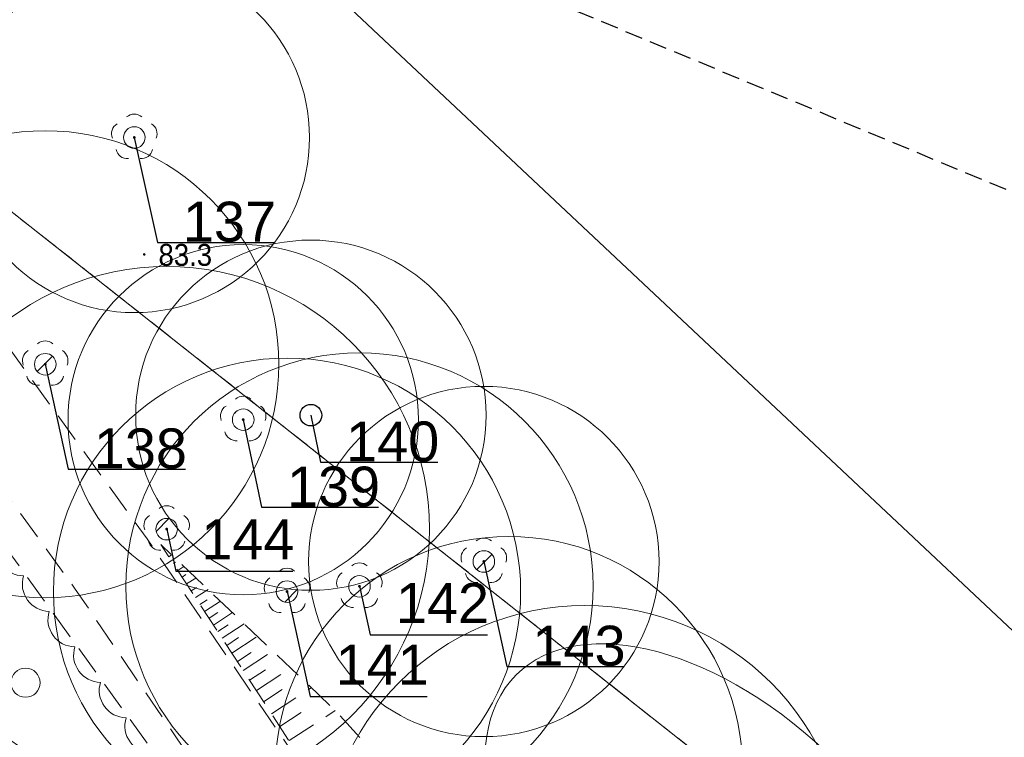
# Model space of a CAD drawing. Header units: metres. Extents: x 6540907 to 6541833, y 5893434 to 5894895.
# Tile 151 of 256: x 6541440 to 6541474, y 5893660 to 5893684. Entities that reach past the tile are written whole.
import ezdxf
from ezdxf import colors
from ezdxf.entities.mleader import LeaderData, LeaderLine
from ezdxf.math import Vec2, Vec3

# ---------------------------------------------------------------- set-up
doc = ezdxf.new("R2010")
doc.units = ezdxf.units.M
doc.header["$MEASUREMENT"] = 0
for name, pattern in [('1.0_0.5', [1.5, 1, -0.5]), ('2', [0.9, 0.6, -0.3]), ('219-500', [0, 0]), ('egug-500', [1, 0.5, -0.5])]:
    doc.linetypes.add(name, pattern=pattern)
doc.layers.get('0').update_dxf_attribs({"color": 2, "linetype": 'CONTINUOUS', "lineweight": 5})
for name, color, linetype, lineweight in [('218-kontur użytku gruntowego', 251, 'CONTINUOUS', 9), ('219-działka ewidencyjna', 152, 'CONTINUOUS', 18), ('chodnik', 251, 'CONTINUOUS', 9), ('drzewo liściaste', 251, 'CONTINUOUS', 9), ('pikieta naturalna', 251, 'CONTINUOUS', 9), ('pikieta naturalna-Atr2', 251, 'CONTINUOUS', 9), ('skarpa nieumocniona', 251, 'CONTINUOUS', 9), ('woda stojąca', 251, 'CONTINUOUS', 9), ('z_g_TOPOLE_e2', 30, 'CONTINUOUS', 20), ('z_g_TOPOLE_e3', 152, 'CONTINUOUS', 20), ('z_g_TOPOLE_out_E1', 12, 'CONTINUOUS', 20), ('z_i_drzewa_liściste_korony', 66, 'CONTINUOUS', 20), ('z_i_drzewa_opis', 7, 'CONTINUOUS', 25), ('z_i_krzewy_liściaste_korony', 54, 'ZIGZAG', 20), ('zadrzewienie  zakrzewienie', 252, 'CONTINUOUS', 15), ('Zakres', 252, 'CONTINUOUS', 15)]:
    doc.layers.add(name, color=color, linetype=linetype, lineweight=lineweight)
doc.layers.add('z_i_masywy_grupy', color=7, linetype='CONTINUOUS', lineweight=13, true_color=0x7f926c)
doc.styles.add('Opisowy', font='arial.ttf')
doc.styles.get("Standard").update_dxf_attribs({"font": 'Arial', "width": 0.75})
doc.linetypes.add('ZIGZAG', pattern='A,0.0001,-0.2,[131,ltypeshp.shx,S=0.2,R=0,X=-0.2,Y=0],-0.4,[131,ltypeshp.shx,S=0.2,R=180,X=0.2,Y=0],-0.2', length=0.8001)

# ---------------------------------------------------------------- blocks, each defined once
blk = doc.blocks.new('PW01')
at = {"linetype": 'Continuous', "lineweight": 13}
h = blk.add_hatch(color=0, dxfattribs=at)
edge = h.paths.add_edge_path()
edge.add_arc((0, 0), 0.045, 0, 360)
blk = doc.blocks.new('OTZK1')
at = {"color": 0, "linetype": 'Continuous'}
blk.add_circle((0, 0), 0.5, dxfattribs=at)
blk = doc.blocks.new('OP021')
at = {"linetype": 'Continuous', "lineweight": 13}
h = blk.add_hatch(color=0, dxfattribs=at)
edge = h.paths.add_edge_path()
edge.add_arc((0, 0), 0.05, 0, 360)
at = {"color": 0, "linetype": 'Continuous', "lineweight": 13}
for centre, start, end in [((0, 0.4), 49.272, 130.728), ((-0.38, 0.124), 121.308, 202.548), ((0.38, 0.124), 337.452, 58.692), ((-0.235, -0.324), 193.221, 274.871), ((0.235, -0.324), 265.129, 346.779)]:
    blk.add_arc(centre, 0.4, start, end, dxfattribs=at)
blk = doc.blocks.new('_None')
blk = doc.blocks.new('punkt')
h = blk.add_hatch()
h.set_pattern_fill('ANSI32', color=256, scale=0.2)
h.set_pattern_definition([(45, (-4781848.87, -5644337.08), (-1.34703841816, 1.34703841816), []), (45, (-4781847.972, -5644337.08), (-1.34703841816, 1.34703841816), [])])
edge = h.paths.add_edge_path()
edge.add_arc((0, 0), 0.243, 0, 360)
blk.add_circle((0, 0), 0.243)

msp = doc.modelspace()

# ---------------------------------------------------------------- linework, layer by layer
at = {"layer": '218-kontur użytku gruntowego', "linetype": 'egug-500', "lineweight": 18, "flags": 128}
for points in [[(6541474.93, 5893649.983), (6541415.18, 5893697.223)], [(6541415.18, 5893697.223), (6541474.93, 5893649.983)]]:
    msp.add_lwpolyline(points, dxfattribs=at)
at = {"layer": '219-działka ewidencyjna', "linetype": '219-500', "lineweight": 18, "flags": 128}
msp.add_lwpolyline([(6541528.91, 5893607.303), (6541415.18, 5893697.223)], dxfattribs=at)
at = {"layer": 'chodnik', "linetype": '1.0_0.5', "lineweight": 18, "flags": 128}
msp.add_lwpolyline([(6541148.09, 5893710.203), (6541121.4, 5893696.703), (6541122.75, 5893694.813), (6541149.27, 5893707.443), (6541185.84, 5893721.063), (6541214.53, 5893724.553), (6541220.14, 5893724.063), (6541232.78, 5893720.543), (6541273.74, 5893698.723), (6541292.32, 5893691.733), (6541299.58, 5893690.083), (6541311.46, 5893689.823), (6541320.71, 5893691.523), (6541358.75, 5893703.013), (6541381.84, 5893702.763), (6541383.11, 5893702.283), (6541394.29, 5893699.463), (6541417.15, 5893690.503), (6541419.74, 5893688.413), (6541430.87, 5893678.663), (6541433.75, 5893676.303), (6541442.13, 5893664.703), (6541450.88, 5893651.853), (6541461.26, 5893638.503), (6541472.88, 5893627.113), (6541484.16, 5893618.953), (6541492.85, 5893614.033), (6541512, 5893607.153), (6541515.21, 5893606.553), (6541516.3, 5893609.153), (6541512.94, 5893609.993), (6541494.11, 5893616.773), (6541485.78, 5893621.473), (6541474.82, 5893629.413), (6541463.5, 5893640.503), (6541453.3, 5893653.613), (6541444.59, 5893666.423), (6541435.95, 5893678.383), (6541432.81, 5893680.953), (6541421.67, 5893690.713), (6541418.67, 5893693.123), (6541395.21, 5893702.323), (6541384.01, 5893705.143), (6541382.4, 5893705.763), (6541358.33, 5893706.013), (6541320.17, 5893694.503), (6541310.58, 5893692.443), (6541305.73, 5893692.423), (6541301.24, 5893692.623), (6541301.24, 5893692.623), (6541293.42, 5893694.873), (6541277.75, 5893700.703), (6541274.98, 5893701.483), (6541233.63, 5893723.153), (6541220.53, 5893727.123), (6541214.73, 5893727.193), (6541185.16, 5893724.013)], close=True, dxfattribs=at)
at = {"layer": 'skarpa nieumocniona', "linetype": '1.0_0.5', "lineweight": 18, "flags": 128}
msp.add_lwpolyline([(6541517.39, 5893609.433), (6541507.44, 5893612.793), (6541491.19, 5893621.193), (6541469.93, 5893638.493), (6541452.4, 5893659.063), (6541450.94, 5893660.633), (6541445.06, 5893666.233), (6541453.3, 5893653.613), (6541463.5, 5893640.503), (6541485.78, 5893621.473), (6541494.11, 5893616.773), (6541512.94, 5893609.993)], close=True, dxfattribs=at)
for points in [[(6541445.33, 5893665.813), (6541445.43, 5893665.883)], [(6541445.49, 5893665.583), (6541445.56, 5893665.633)], [(6541445.64, 5893665.343), (6541445.85, 5893665.483)], [(6541445.79, 5893665.113), (6541445.92, 5893665.203)], [(6541445.94, 5893664.883), (6541446.26, 5893665.083)], [(6541446.1, 5893664.643), (6541446.28, 5893664.763)], [(6541446.25, 5893664.413), (6541446.68, 5893664.693)], [(6541446.4, 5893664.173), (6541446.65, 5893664.333)], [(6541446.56, 5893663.943), (6541447.1, 5893664.293)], [(6541446.71, 5893663.713), (6541447.01, 5893663.903)], [(6541446.86, 5893663.473), (6541447.51, 5893663.903)], [(6541447.01, 5893663.253), (6541447.36, 5893663.483)], [(6541447.16, 5893663.023), (6541447.91, 5893663.513)], [(6541447.32, 5893662.773), (6541447.72, 5893663.043)], [(6541447.49, 5893662.513), (6541448.37, 5893663.083)], [(6541447.68, 5893662.223), (6541448.15, 5893662.533)], [(6541447.88, 5893661.913), (6541448.89, 5893662.583)], [(6541448.09, 5893661.583), (6541448.64, 5893661.943)], [(6541448.33, 5893661.233), (6541449.5, 5893662.003)], [(6541448.58, 5893660.843), (6541449.21, 5893661.263)], [(6541448.85, 5893660.433), (6541450.21, 5893661.323)], [(6541449.14, 5893659.993), (6541449.87, 5893660.473)], [(6541449.45, 5893659.513), (6541451.03, 5893660.543)]]:
    msp.add_lwpolyline(points, dxfattribs=at)
at = {"layer": 'woda stojąca', "linetype": 'Continuous', "lineweight": 18, "flags": 128}
msp.add_lwpolyline([(6541367.34, 5893722.853), (6541389.88, 5893720.183), (6541402.75, 5893717.593), (6541409.99, 5893716.313), (6541446.46, 5893689.393), (6541481.8, 5893656.163), (6541502.15, 5893642.063), (6541553.78, 5893625.433), (6541585.51, 5893611.003), (6541602.96, 5893604.983), (6541638.54, 5893600.133), (6541655.67, 5893595.003), (6541664.14, 5893572.153), (6541679.96, 5893529.473), (6541682.61, 5893525.314)], dxfattribs=at)
at = {"layer": 'z_g_TOPOLE_e2', "linetype": 'Continuous'}
for centre, radius in [((6541447.881, 5893670.511), 6), ((6541451.861, 5893664.801), 8), ((6541459.582, 5893655.14), 9)]:
    msp.add_circle(centre, radius, dxfattribs=at)
at = {"layer": 'z_g_TOPOLE_e3', "linetype": 'Continuous'}
for centre, radius in [((6541444.151, 5893680.181), 6), ((6541449.381, 5893664.621), 8), ((6541456.121, 5893665.651), 6)]:
    msp.add_circle(centre, radius, dxfattribs=at)
at = {"layer": 'z_g_TOPOLE_out_E1', "linetype": 'Continuous'}
for centre, radius in [((6541441.101, 5893672.411), 8), ((6541445.261, 5893666.761), 9), ((6541456.98, 5893658.509), 8)]:
    msp.add_circle(centre, radius, dxfattribs=at)
at = {"layer": 'z_i_drzewa_liściste_korony', "linetype": 'Continuous'}
msp.add_circle((6541450.198, 5893670.665), 6, dxfattribs=at)
at = {"layer": 'z_i_krzewy_liściaste_korony', "linetype": 'Continuous'}
msp.add_ellipse((6541464.178, 5893654.812), major_axis=(-6.952, 6.952), ratio=0.574529, dxfattribs=at)
at = {"layer": 'z_i_masywy_grupy', "linetype": 'Continuous'}
msp.add_lwpolyline([(6541444.75, 5893659.08, -0.5), (6541443.872, 5893660.296, -0.5), (6541442.993, 5893661.511, -0.5), (6541442.115, 5893662.727, -0.5), (6541441.236, 5893663.943, -0.5), (6541440.358, 5893665.159, -0.5), (6541439.479, 5893666.375, -0.5), (6541438.601, 5893667.591, -0.5), (6541437.722, 5893668.806, -0.5), (6541436.844, 5893670.022, -0.5), (6541435.965, 5893671.238, -0.5), (6541435.087, 5893672.454, -0.5), (6541434.208, 5893673.67, -0.5), (6541433.33, 5893674.886, -0.5), (6541432.217, 5893675.885, -0.5), (6541431.073, 5893676.855, -0.5), (6541429.929, 5893677.825, -0.5), (6541428.785, 5893678.795, -0.5), (6541427.641, 5893679.766, -0.5), (6541426.497, 5893680.736, -0.5), (6541425.353, 5893681.706, -0.5), (6541424.209, 5893682.676, -0.5), (6541423.065, 5893683.647, -0.5)], format="xyb", dxfattribs=at)
at = {"layer": 'zadrzewienie  zakrzewienie', "linetype": '1.0_0.5', "lineweight": 18, "flags": 128}
msp.add_lwpolyline([(6541318.34, 5893663.733), (6541365.21, 5893661.933), (6541400.25, 5893649.713), (6541416.54, 5893642.433), (6541431.06, 5893618.613), (6541451.77, 5893599.913), (6541474.69, 5893569.413), (6541515.21, 5893606.553), (6541506.98, 5893607.713), (6541490.01, 5893614.653), (6541473.59, 5893625.213), (6541460.36, 5893637.543), (6541433.18, 5893675.253), (6541416.44, 5893688.933), (6541382.33, 5893701.533), (6541358.84, 5893701.623), (6541325.63, 5893691.723), (6541325.63, 5893691.723)], close=True, dxfattribs=at)
at = {"layer": 'Zakres', "linetype": '2', "lineweight": 25, "flags": 128}
msp.add_lwpolyline([(6541682.61, 5893538.602), (6541557.28, 5893643.783), (6541380.44, 5893717.283), (6541307.38, 5893706.193), (6541211.66, 5893744.233), (6541170.76, 5893749.163), (6541137.92, 5893734.863), (6541058.11, 5893726.893), (6540997.5, 5893673.663), (6540930.81, 5893582.593)], dxfattribs=at)

# ---------------------------------------------------------------- block references
at = {"layer": 'drzewo liściaste', "linetype": 'Continuous', "lineweight": 18}
for p in [(6541444.15, 5893680.183), (6541444.15, 5893680.183), (6541444.15, 5893680.183), (6541441.1, 5893672.413), (6541441.1, 5893672.413), (6541441.1, 5893672.413), (6541447.88, 5893670.513), (6541447.88, 5893670.513), (6541447.88, 5893670.513), (6541445.26, 5893666.763), (6541445.26, 5893666.763), (6541445.26, 5893666.763), (6541456.12, 5893665.653), (6541456.12, 5893665.653), (6541456.12, 5893665.653), (6541451.86, 5893664.803), (6541451.86, 5893664.803), (6541451.86, 5893664.803), (6541449.38, 5893664.623), (6541449.38, 5893664.623), (6541449.38, 5893664.623)]:
    msp.add_blockref('OP021', p, dxfattribs=at)
at = {"layer": 'pikieta naturalna', "linetype": 'Continuous', "lineweight": 13}
msp.add_blockref('PW01', (6541444.49, 5893676.173), dxfattribs=at)
at = {"layer": 'z_g_TOPOLE_e2', "linetype": 'Continuous', "xscale": 1.520278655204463, "yscale": 1.520278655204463, "zscale": 1.520278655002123}
for p in [(6541447.881, 5893670.511), (6541451.861, 5893664.801)]:
    msp.add_blockref('punkt', p, dxfattribs=at)
at = {"layer": 'z_g_TOPOLE_e3', "linetype": 'Continuous', "xscale": 1.520278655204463, "yscale": 1.520278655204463, "zscale": 1.520278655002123}
for p in [(6541444.151, 5893680.181), (6541456.121, 5893665.651), (6541449.381, 5893664.621)]:
    msp.add_blockref('punkt', p, dxfattribs=at)
at = {"layer": 'z_g_TOPOLE_out_E1', "linetype": 'Continuous', "xscale": 1.520278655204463, "yscale": 1.520278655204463, "zscale": 1.520278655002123}
for p in [(6541441.101, 5893672.411), (6541445.261, 5893666.761)]:
    msp.add_blockref('punkt', p, dxfattribs=at)
at = {"layer": 'z_i_drzewa_opis', "ltscale": 0.01, "xscale": 1.520278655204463, "yscale": 1.520278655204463, "zscale": 1.520278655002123}
msp.add_blockref('punkt', (6541450.198, 5893670.665), dxfattribs=at)
at = {"layer": 'zadrzewienie  zakrzewienie', "linetype": 'Continuous', "lineweight": 18}
msp.add_blockref('OTZK1', (6541440.426, 5893661.499), dxfattribs=at)

# ---------------------------------------------------------------- texts
at = {"layer": 'pikieta naturalna-Atr2', "width": 0.9}
msp.add_text('83.3', height=0.75, dxfattribs=at).set_placement((6541444.98, 5893675.783))

# ---------------------------------------------------------------- leaders
at = {"layer": 'z_g_TOPOLE_e2', "linetype": 'Continuous'}
ml = msp.add_multileader_mtext('Standard', dxfattribs=at)
ml.set_content('139', color=256, style='Opisowy')
ml.set_leader_properties()
ml.set_arrow_properties(name='NONE')
ml.build(insert=Vec2(0, 0))
ml.multileader.update_dxf_attribs({"has_dogleg": 0, "text_left_attachment_type": 6, "text_right_attachment_type": 5, "text_top_attachment_type": 0, "text_bottom_attachment_type": 0, "dogleg_length": 1.914, "arrow_head_size": 7.005})
ctx = ml.context
ctx.base_point, ctx.char_height, ctx.arrow_head_size, ctx.landing_gap_size, ctx.plane_origin = Vec3(6541448.501, 5893667.511), 1.3683, 7.005, 0.876, Vec3(6541441.298, 5893662.534)
ctx.left_attachment, ctx.right_attachment, ctx.attachment_type = 6, 5, 2
notes = []
notes.append((ctx, [(1, (1, 1, 0), (6541445.461, 5893667.511), (1, 0), 3.041, [(0, [(6541447.881, 5893670.511), (6541448.501, 5893667.511), (6541448.501, 5893667.511), (6541448.501, 5893667.511), (6541448.501, 5893667.511), (6541448.501, 5893667.511), (6541448.501, 5893667.511), (6541448.501, 5893667.511), (6541448.501, 5893667.511), (6541448.501, 5893667.511), (6541448.501, 5893667.511), (6541448.501, 5893667.511), (6541448.501, 5893667.511), (6541448.501, 5893667.511), (6541448.501, 5893667.511), (6541448.501, 5893667.511), (6541448.501, 5893667.511), (6541448.501, 5893667.511), (6541448.501, 5893667.511), (6541448.501, 5893667.511), (6541448.501, 5893667.511), (6541448.501, 5893667.511), (6541448.501, 5893667.511), (6541448.501, 5893667.511), (6541448.501, 5893667.511), (6541448.501, 5893667.511), (6541448.501, 5893667.511), (6541448.501, 5893667.511), (6541448.501, 5893667.511), (6541448.501, 5893667.511), (6541448.501, 5893667.511), (6541448.501, 5893667.511), (6541448.501, 5893667.511), (6541448.501, 5893667.511), (6541448.501, 5893667.511), (6541448.501, 5893667.511), (6541448.501, 5893667.511), (6541448.501, 5893667.511), (6541448.501, 5893667.511), (6541448.501, 5893667.511), (6541448.501, 5893667.511), (6541448.501, 5893667.511), (6541448.501, 5893667.511), (6541448.501, 5893667.511), (6541448.501, 5893667.511), (6541448.501, 5893667.511), (6541448.501, 5893667.511), (6541448.501, 5893667.511), (6541448.501, 5893667.511), (6541448.501, 5893667.511), (6541448.501, 5893667.511), (6541448.501, 5893667.511), (6541448.501, 5893667.511), (6541448.501, 5893667.511), (6541448.501, 5893667.511), (6541448.501, 5893667.511), (6541448.501, 5893667.511), (6541448.501, 5893667.511), (6541448.501, 5893667.511), (6541448.501, 5893667.511), (6541448.501, 5893667.511), (6541448.501, 5893667.511), (6541448.501, 5893667.511), (6541448.501, 5893667.511), (6541448.501, 5893667.511), (6541448.501, 5893667.511), (6541448.501, 5893667.511), (6541448.501, 5893667.511), (6541448.501, 5893667.511), (6541448.501, 5893667.511), (6541448.501, 5893667.511), (6541448.501, 5893667.511), (6541448.501, 5893667.511), (6541448.501, 5893667.511), (6541448.501, 5893667.511), (6541448.501, 5893667.511), (6541448.501, 5893667.511), (6541448.501, 5893667.511), (6541448.501, 5893667.511), (6541448.501, 5893667.511), (6541448.501, 5893667.511), (6541448.501, 5893667.511), (6541448.501, 5893667.511), (6541448.501, 5893667.511), (6541448.501, 5893667.511), (6541448.501, 5893667.511), (6541448.501, 5893667.511), (6541448.501, 5893667.511), (6541448.501, 5893667.511), (6541448.501, 5893667.511), (6541448.501, 5893667.511), (6541448.501, 5893667.511), (6541448.501, 5893667.511), (6541448.501, 5893667.511), (6541448.501, 5893667.511), (6541448.501, 5893667.511), (6541448.501, 5893667.511), (6541448.501, 5893667.511), (6541448.501, 5893667.511), (6541448.501, 5893667.511), (6541448.501, 5893667.511), (6541448.501, 5893667.511), (6541448.501, 5893667.511), (6541448.501, 5893667.511), (6541448.501, 5893667.511), (6541448.501, 5893667.511), (6541448.501, 5893667.511), (6541448.501, 5893667.511), (6541448.501, 5893667.511), (6541448.501, 5893667.511), (6541448.501, 5893667.511), (6541448.501, 5893667.511), (6541448.501, 5893667.511), (6541448.501, 5893667.511), (6541448.501, 5893667.511), (6541448.501, 5893667.511), (6541448.501, 5893667.511), (6541448.501, 5893667.511), (6541448.501, 5893667.511), (6541448.501, 5893667.511), (6541448.501, 5893667.511), (6541448.501, 5893667.511), (6541448.501, 5893667.511), (6541448.501, 5893667.511), (6541448.501, 5893667.511), (6541448.501, 5893667.511), (6541448.501, 5893667.511), (6541448.501, 5893667.511)], 256, [])])]))
ctx.mtext.insert, ctx.mtext.flow_direction = Vec3(6541449.377, 5893668.904), 5
ml = msp.add_multileader_mtext('Standard', dxfattribs=at)
ml.set_content('142', color=256, style='Opisowy')
ml.set_leader_properties()
ml.set_arrow_properties(name='NONE')
ml.build(insert=Vec2(0, 0))
ml.multileader.update_dxf_attribs({"has_dogleg": 0, "text_left_attachment_type": 6, "text_right_attachment_type": 5, "dogleg_length": 1.914, "arrow_head_size": 7.005})
ctx = ml.context
ctx.base_point, ctx.char_height, ctx.arrow_head_size, ctx.landing_gap_size, ctx.plane_origin = Vec3(6541452.233, 5893663.14), 1.3683, 7.005, 0.876, Vec3(6541445.278, 5893656.824)
ctx.left_attachment, ctx.right_attachment = 6, 5
notes.append((ctx, [(1, (1, 1, 0), (6541449.193, 5893663.14), (1, 0), 3.041, [(0, [(6541451.861, 5893664.801), (6541452.233, 5893663.14), (6541452.233, 5893663.14), (6541452.233, 5893663.14), (6541452.233, 5893663.14), (6541452.233, 5893663.14), (6541452.233, 5893663.14), (6541452.233, 5893663.14), (6541452.233, 5893663.14), (6541452.233, 5893663.14), (6541452.233, 5893663.14), (6541452.233, 5893663.14), (6541452.233, 5893663.14), (6541452.233, 5893663.14), (6541452.233, 5893663.14), (6541452.233, 5893663.14), (6541452.233, 5893663.14), (6541452.233, 5893663.14), (6541452.233, 5893663.14), (6541452.233, 5893663.14), (6541452.233, 5893663.14), (6541452.233, 5893663.14), (6541452.233, 5893663.14), (6541452.233, 5893663.14), (6541452.233, 5893663.14), (6541452.233, 5893663.14), (6541452.233, 5893663.14), (6541452.233, 5893663.14), (6541452.233, 5893663.14), (6541452.233, 5893663.14), (6541452.233, 5893663.14), (6541452.233, 5893663.14), (6541452.233, 5893663.14), (6541452.233, 5893663.14), (6541452.233, 5893663.14), (6541452.233, 5893663.14), (6541452.233, 5893663.14), (6541452.233, 5893663.14), (6541452.233, 5893663.14), (6541452.233, 5893663.14), (6541452.233, 5893663.14), (6541452.233, 5893663.14), (6541452.233, 5893663.14), (6541452.233, 5893663.14), (6541452.233, 5893663.14), (6541452.233, 5893663.14), (6541452.233, 5893663.14), (6541452.233, 5893663.14), (6541452.233, 5893663.14), (6541452.233, 5893663.14), (6541452.233, 5893663.14), (6541452.233, 5893663.14), (6541452.233, 5893663.14), (6541452.233, 5893663.14), (6541452.233, 5893663.14), (6541452.233, 5893663.14), (6541452.233, 5893663.14), (6541452.233, 5893663.14), (6541452.233, 5893663.14), (6541452.233, 5893663.14), (6541452.233, 5893663.14), (6541452.233, 5893663.14), (6541452.233, 5893663.14), (6541452.233, 5893663.14), (6541452.233, 5893663.14), (6541452.233, 5893663.14), (6541452.233, 5893663.14), (6541452.233, 5893663.14), (6541452.233, 5893663.14), (6541452.233, 5893663.14), (6541452.233, 5893663.14), (6541452.233, 5893663.14), (6541452.233, 5893663.14), (6541452.233, 5893663.14), (6541452.233, 5893663.14), (6541452.233, 5893663.14), (6541452.233, 5893663.14), (6541452.233, 5893663.14), (6541452.233, 5893663.14), (6541452.233, 5893663.14), (6541452.233, 5893663.14), (6541452.233, 5893663.14), (6541452.233, 5893663.14), (6541452.233, 5893663.14), (6541452.233, 5893663.14), (6541452.233, 5893663.14), (6541452.233, 5893663.14), (6541452.233, 5893663.14), (6541452.233, 5893663.14), (6541452.233, 5893663.14), (6541452.233, 5893663.14), (6541452.233, 5893663.14), (6541452.233, 5893663.14), (6541452.233, 5893663.14), (6541452.233, 5893663.14), (6541452.233, 5893663.14), (6541452.233, 5893663.14), (6541452.233, 5893663.14), (6541452.233, 5893663.14), (6541452.233, 5893663.14), (6541452.233, 5893663.14), (6541452.233, 5893663.14), (6541452.233, 5893663.14), (6541452.233, 5893663.14), (6541452.233, 5893663.14), (6541452.233, 5893663.14), (6541452.233, 5893663.14), (6541452.233, 5893663.14), (6541452.233, 5893663.14), (6541452.233, 5893663.14), (6541452.233, 5893663.14), (6541452.233, 5893663.14), (6541452.233, 5893663.14), (6541452.233, 5893663.14), (6541452.233, 5893663.14), (6541452.233, 5893663.14), (6541452.233, 5893663.14), (6541452.233, 5893663.14), (6541452.233, 5893663.14), (6541452.233, 5893663.14), (6541452.233, 5893663.14), (6541452.233, 5893663.14), (6541452.233, 5893663.14), (6541452.233, 5893663.14), (6541452.233, 5893663.14), (6541452.233, 5893663.14), (6541452.233, 5893663.14), (6541452.233, 5893663.14)], 256, [])])]))
ctx.mtext.insert, ctx.mtext.flow_direction = Vec3(6541453.109, 5893664.913), 5
at = {"layer": 'z_g_TOPOLE_e3', "linetype": 'Continuous'}
ml = msp.add_multileader_mtext('Standard', dxfattribs=at)
ml.set_content('137', color=256, style='Opisowy')
ml.set_leader_properties()
ml.set_arrow_properties(name='NONE')
ml.build(insert=Vec2(0, 0))
ml.multileader.update_dxf_attribs({"has_dogleg": 0, "text_left_attachment_type": 6, "text_right_attachment_type": 5, "text_top_attachment_type": 0, "text_bottom_attachment_type": 0, "dogleg_length": 1.914, "arrow_head_size": 7.005})
ctx = ml.context
ctx.base_point, ctx.char_height, ctx.arrow_head_size, ctx.landing_gap_size, ctx.plane_origin = Vec3(6541444.94, 5893676.588), 1.3683, 7.005, 0.876, Vec3(6541437.568, 5893672.204)
ctx.left_attachment, ctx.right_attachment, ctx.attachment_type = 6, 5, 2
notes.append((ctx, [(1, (1, 1, 0), (6541441.899, 5893676.588), (1, 0), 3.041, [(0, [(6541444.151, 5893680.181), (6541444.94, 5893676.588), (6541444.94, 5893676.588), (6541444.94, 5893676.588), (6541444.94, 5893676.588), (6541444.94, 5893676.588), (6541444.94, 5893676.588), (6541444.94, 5893676.588), (6541444.94, 5893676.588), (6541444.94, 5893676.588), (6541444.94, 5893676.588), (6541444.94, 5893676.588), (6541444.94, 5893676.588), (6541444.94, 5893676.588), (6541444.94, 5893676.588), (6541444.94, 5893676.588), (6541444.94, 5893676.588), (6541444.94, 5893676.588), (6541444.94, 5893676.588), (6541444.94, 5893676.588), (6541444.94, 5893676.588), (6541444.94, 5893676.588), (6541444.94, 5893676.588), (6541444.94, 5893676.588), (6541444.94, 5893676.588), (6541444.94, 5893676.588), (6541444.94, 5893676.588), (6541444.94, 5893676.588), (6541444.94, 5893676.588), (6541444.94, 5893676.588), (6541444.94, 5893676.588), (6541444.94, 5893676.588), (6541444.94, 5893676.588), (6541444.94, 5893676.588), (6541444.94, 5893676.588), (6541444.94, 5893676.588), (6541444.94, 5893676.588), (6541444.94, 5893676.588), (6541444.94, 5893676.588), (6541444.94, 5893676.588), (6541444.94, 5893676.588), (6541444.94, 5893676.588), (6541444.94, 5893676.588), (6541444.94, 5893676.588), (6541444.94, 5893676.588), (6541444.94, 5893676.588), (6541444.94, 5893676.588), (6541444.94, 5893676.588), (6541444.94, 5893676.588), (6541444.94, 5893676.588), (6541444.94, 5893676.588), (6541444.94, 5893676.588), (6541444.94, 5893676.588), (6541444.94, 5893676.588), (6541444.94, 5893676.588), (6541444.94, 5893676.588), (6541444.94, 5893676.588), (6541444.94, 5893676.588), (6541444.94, 5893676.588), (6541444.94, 5893676.588), (6541444.94, 5893676.588), (6541444.94, 5893676.588), (6541444.94, 5893676.588), (6541444.94, 5893676.588), (6541444.94, 5893676.588), (6541444.94, 5893676.588), (6541444.94, 5893676.588), (6541444.94, 5893676.588), (6541444.94, 5893676.588), (6541444.94, 5893676.588), (6541444.94, 5893676.588), (6541444.94, 5893676.588), (6541444.94, 5893676.588), (6541444.94, 5893676.588), (6541444.94, 5893676.588), (6541444.94, 5893676.588), (6541444.94, 5893676.588), (6541444.94, 5893676.588), (6541444.94, 5893676.588), (6541444.94, 5893676.588), (6541444.94, 5893676.588), (6541444.94, 5893676.588), (6541444.94, 5893676.588), (6541444.94, 5893676.588), (6541444.94, 5893676.588), (6541444.94, 5893676.588), (6541444.94, 5893676.588), (6541444.94, 5893676.588), (6541444.94, 5893676.588), (6541444.94, 5893676.588), (6541444.94, 5893676.588), (6541444.94, 5893676.588), (6541444.94, 5893676.588), (6541444.94, 5893676.588), (6541444.94, 5893676.588), (6541444.94, 5893676.588), (6541444.94, 5893676.588), (6541444.94, 5893676.588), (6541444.94, 5893676.588), (6541444.94, 5893676.588), (6541444.94, 5893676.588), (6541444.94, 5893676.588), (6541444.94, 5893676.588), (6541444.94, 5893676.588), (6541444.94, 5893676.588), (6541444.94, 5893676.588), (6541444.94, 5893676.588), (6541444.94, 5893676.588), (6541444.94, 5893676.588), (6541444.94, 5893676.588), (6541444.94, 5893676.588), (6541444.94, 5893676.588), (6541444.94, 5893676.588), (6541444.94, 5893676.588), (6541444.94, 5893676.588), (6541444.94, 5893676.588), (6541444.94, 5893676.588), (6541444.94, 5893676.588), (6541444.94, 5893676.588), (6541444.94, 5893676.588), (6541444.94, 5893676.588), (6541444.94, 5893676.588), (6541444.94, 5893676.588), (6541444.94, 5893676.588), (6541444.94, 5893676.588), (6541444.94, 5893676.588), (6541444.94, 5893676.588), (6541444.94, 5893676.588)], 256, [])])]))
ctx.mtext.insert, ctx.mtext.flow_direction = Vec3(6541445.815, 5893677.981), 5
ml = msp.add_multileader_mtext('Standard', dxfattribs=at)
ml.set_content('143', color=256, style='Opisowy')
ml.set_leader_properties()
ml.set_arrow_properties(name='NONE')
ml.build(insert=Vec2(0, 0))
ml.multileader.update_dxf_attribs({"has_dogleg": 0, "text_left_attachment_type": 6, "text_right_attachment_type": 5, "text_top_attachment_type": 0, "text_bottom_attachment_type": 0, "dogleg_length": 1.914, "arrow_head_size": 7.005})
ctx = ml.context
ctx.base_point, ctx.char_height, ctx.arrow_head_size, ctx.landing_gap_size, ctx.plane_origin = Vec3(6541456.91, 5893662.058), 1.3683, 7.005, 0.876, Vec3(6541449.538, 5893657.674)
ctx.left_attachment, ctx.right_attachment, ctx.attachment_type = 6, 5, 2
notes.append((ctx, [(1, (1, 1, 0), (6541453.869, 5893662.058), (1, 0), 3.041, [(0, [(6541456.121, 5893665.651), (6541456.91, 5893662.058), (6541456.91, 5893662.058), (6541456.91, 5893662.058), (6541456.91, 5893662.058), (6541456.91, 5893662.058), (6541456.91, 5893662.058), (6541456.91, 5893662.058), (6541456.91, 5893662.058), (6541456.91, 5893662.058), (6541456.91, 5893662.058), (6541456.91, 5893662.058), (6541456.91, 5893662.058), (6541456.91, 5893662.058), (6541456.91, 5893662.058), (6541456.91, 5893662.058), (6541456.91, 5893662.058), (6541456.91, 5893662.058), (6541456.91, 5893662.058), (6541456.91, 5893662.058), (6541456.91, 5893662.058), (6541456.91, 5893662.058), (6541456.91, 5893662.058), (6541456.91, 5893662.058), (6541456.91, 5893662.058), (6541456.91, 5893662.058), (6541456.91, 5893662.058), (6541456.91, 5893662.058), (6541456.91, 5893662.058), (6541456.91, 5893662.058), (6541456.91, 5893662.058), (6541456.91, 5893662.058), (6541456.91, 5893662.058), (6541456.91, 5893662.058), (6541456.91, 5893662.058), (6541456.91, 5893662.058), (6541456.91, 5893662.058), (6541456.91, 5893662.058), (6541456.91, 5893662.058), (6541456.91, 5893662.058), (6541456.91, 5893662.058), (6541456.91, 5893662.058), (6541456.91, 5893662.058), (6541456.91, 5893662.058), (6541456.91, 5893662.058), (6541456.91, 5893662.058), (6541456.91, 5893662.058), (6541456.91, 5893662.058), (6541456.91, 5893662.058), (6541456.91, 5893662.058), (6541456.91, 5893662.058), (6541456.91, 5893662.058), (6541456.91, 5893662.058), (6541456.91, 5893662.058), (6541456.91, 5893662.058), (6541456.91, 5893662.058), (6541456.91, 5893662.058), (6541456.91, 5893662.058), (6541456.91, 5893662.058), (6541456.91, 5893662.058), (6541456.91, 5893662.058), (6541456.91, 5893662.058), (6541456.91, 5893662.058), (6541456.91, 5893662.058), (6541456.91, 5893662.058), (6541456.91, 5893662.058), (6541456.91, 5893662.058), (6541456.91, 5893662.058), (6541456.91, 5893662.058), (6541456.91, 5893662.058), (6541456.91, 5893662.058), (6541456.91, 5893662.058), (6541456.91, 5893662.058), (6541456.91, 5893662.058), (6541456.91, 5893662.058), (6541456.91, 5893662.058), (6541456.91, 5893662.058), (6541456.91, 5893662.058), (6541456.91, 5893662.058), (6541456.91, 5893662.058), (6541456.91, 5893662.058), (6541456.91, 5893662.058), (6541456.91, 5893662.058), (6541456.91, 5893662.058), (6541456.91, 5893662.058), (6541456.91, 5893662.058), (6541456.91, 5893662.058), (6541456.91, 5893662.058), (6541456.91, 5893662.058), (6541456.91, 5893662.058), (6541456.91, 5893662.058), (6541456.91, 5893662.058), (6541456.91, 5893662.058), (6541456.91, 5893662.058), (6541456.91, 5893662.058), (6541456.91, 5893662.058), (6541456.91, 5893662.058), (6541456.91, 5893662.058), (6541456.91, 5893662.058), (6541456.91, 5893662.058), (6541456.91, 5893662.058), (6541456.91, 5893662.058), (6541456.91, 5893662.058), (6541456.91, 5893662.058), (6541456.91, 5893662.058), (6541456.91, 5893662.058), (6541456.91, 5893662.058), (6541456.91, 5893662.058), (6541456.91, 5893662.058), (6541456.91, 5893662.058), (6541456.91, 5893662.058), (6541456.91, 5893662.058), (6541456.91, 5893662.058), (6541456.91, 5893662.058), (6541456.91, 5893662.058), (6541456.91, 5893662.058), (6541456.91, 5893662.058), (6541456.91, 5893662.058), (6541456.91, 5893662.058), (6541456.91, 5893662.058), (6541456.91, 5893662.058), (6541456.91, 5893662.058), (6541456.91, 5893662.058), (6541456.91, 5893662.058), (6541456.91, 5893662.058), (6541456.91, 5893662.058), (6541456.91, 5893662.058), (6541456.91, 5893662.058)], 256, [])])]))
ctx.mtext.insert, ctx.mtext.flow_direction = Vec3(6541457.785, 5893663.451), 5
ml = msp.add_multileader_mtext('Standard', dxfattribs=at)
ml.set_content('141', color=256, style='Opisowy')
ml.set_leader_properties()
ml.set_arrow_properties(name='NONE')
ml.build(insert=Vec2(0, 0))
ml.multileader.update_dxf_attribs({"has_dogleg": 0, "text_left_attachment_type": 6, "text_right_attachment_type": 5, "text_top_attachment_type": 0, "text_bottom_attachment_type": 0, "dogleg_length": 1.914, "arrow_head_size": 7.005})
ctx = ml.context
ctx.base_point, ctx.char_height, ctx.arrow_head_size, ctx.landing_gap_size, ctx.plane_origin = Vec3(6541450.17, 5893661.028), 1.3683, 7.005, 0.876, Vec3(6541442.798, 5893656.644)
ctx.left_attachment, ctx.right_attachment, ctx.attachment_type = 6, 5, 2
notes.append((ctx, [(1, (1, 1, 0), (6541447.129, 5893661.028), (1, 0), 3.041, [(0, [(6541449.381, 5893664.621), (6541450.17, 5893661.028), (6541450.17, 5893661.028), (6541450.17, 5893661.028), (6541450.17, 5893661.028), (6541450.17, 5893661.028), (6541450.17, 5893661.028), (6541450.17, 5893661.028), (6541450.17, 5893661.028), (6541450.17, 5893661.028), (6541450.17, 5893661.028), (6541450.17, 5893661.028), (6541450.17, 5893661.028), (6541450.17, 5893661.028), (6541450.17, 5893661.028), (6541450.17, 5893661.028), (6541450.17, 5893661.028), (6541450.17, 5893661.028), (6541450.17, 5893661.028), (6541450.17, 5893661.028), (6541450.17, 5893661.028), (6541450.17, 5893661.028), (6541450.17, 5893661.028), (6541450.17, 5893661.028), (6541450.17, 5893661.028), (6541450.17, 5893661.028), (6541450.17, 5893661.028), (6541450.17, 5893661.028), (6541450.17, 5893661.028), (6541450.17, 5893661.028), (6541450.17, 5893661.028), (6541450.17, 5893661.028), (6541450.17, 5893661.028), (6541450.17, 5893661.028), (6541450.17, 5893661.028), (6541450.17, 5893661.028), (6541450.17, 5893661.028), (6541450.17, 5893661.028), (6541450.17, 5893661.028), (6541450.17, 5893661.028), (6541450.17, 5893661.028), (6541450.17, 5893661.028), (6541450.17, 5893661.028), (6541450.17, 5893661.028), (6541450.17, 5893661.028), (6541450.17, 5893661.028), (6541450.17, 5893661.028), (6541450.17, 5893661.028), (6541450.17, 5893661.028), (6541450.17, 5893661.028), (6541450.17, 5893661.028), (6541450.17, 5893661.028), (6541450.17, 5893661.028), (6541450.17, 5893661.028), (6541450.17, 5893661.028), (6541450.17, 5893661.028), (6541450.17, 5893661.028), (6541450.17, 5893661.028), (6541450.17, 5893661.028), (6541450.17, 5893661.028), (6541450.17, 5893661.028), (6541450.17, 5893661.028), (6541450.17, 5893661.028), (6541450.17, 5893661.028), (6541450.17, 5893661.028), (6541450.17, 5893661.028), (6541450.17, 5893661.028), (6541450.17, 5893661.028), (6541450.17, 5893661.028), (6541450.17, 5893661.028), (6541450.17, 5893661.028), (6541450.17, 5893661.028), (6541450.17, 5893661.028), (6541450.17, 5893661.028), (6541450.17, 5893661.028), (6541450.17, 5893661.028), (6541450.17, 5893661.028), (6541450.17, 5893661.028), (6541450.17, 5893661.028), (6541450.17, 5893661.028), (6541450.17, 5893661.028), (6541450.17, 5893661.028), (6541450.17, 5893661.028), (6541450.17, 5893661.028), (6541450.17, 5893661.028), (6541450.17, 5893661.028), (6541450.17, 5893661.028), (6541450.17, 5893661.028), (6541450.17, 5893661.028), (6541450.17, 5893661.028), (6541450.17, 5893661.028), (6541450.17, 5893661.028), (6541450.17, 5893661.028), (6541450.17, 5893661.028), (6541450.17, 5893661.028), (6541450.17, 5893661.028), (6541450.17, 5893661.028), (6541450.17, 5893661.028), (6541450.17, 5893661.028), (6541450.17, 5893661.028), (6541450.17, 5893661.028), (6541450.17, 5893661.028), (6541450.17, 5893661.028), (6541450.17, 5893661.028), (6541450.17, 5893661.028), (6541450.17, 5893661.028), (6541450.17, 5893661.028), (6541450.17, 5893661.028), (6541450.17, 5893661.028), (6541450.17, 5893661.028), (6541450.17, 5893661.028), (6541450.17, 5893661.028), (6541450.17, 5893661.028), (6541450.17, 5893661.028), (6541450.17, 5893661.028), (6541450.17, 5893661.028), (6541450.17, 5893661.028), (6541450.17, 5893661.028), (6541450.17, 5893661.028), (6541450.17, 5893661.028), (6541450.17, 5893661.028), (6541450.17, 5893661.028), (6541450.17, 5893661.028), (6541450.17, 5893661.028), (6541450.17, 5893661.028), (6541450.17, 5893661.028), (6541450.17, 5893661.028), (6541450.17, 5893661.028)], 256, [])])]))
ctx.mtext.insert, ctx.mtext.flow_direction = Vec3(6541451.045, 5893662.802), 5
at = {"layer": 'z_g_TOPOLE_out_E1', "linetype": 'Continuous'}
ml = msp.add_multileader_mtext('Standard', dxfattribs=at)
ml.set_content('138', color=256, style='Opisowy')
ml.set_leader_properties()
ml.set_arrow_properties(name='NONE')
ml.build(insert=Vec2(0, 0))
ml.multileader.update_dxf_attribs({"has_dogleg": 0, "text_left_attachment_type": 6, "text_right_attachment_type": 5, "text_top_attachment_type": 0, "text_bottom_attachment_type": 0, "dogleg_length": 1.914, "arrow_head_size": 7.005})
ctx = ml.context
ctx.base_point, ctx.char_height, ctx.arrow_head_size, ctx.landing_gap_size, ctx.plane_origin = Vec3(6541441.89, 5893668.818), 1.3683, 7.005, 0.876, Vec3(6541434.518, 5893664.434)
ctx.left_attachment, ctx.right_attachment, ctx.attachment_type = 6, 5, 2
notes.append((ctx, [(1, (1, 1, 0), (6541438.849, 5893668.818), (1, 0), 3.041, [(0, [(6541441.101, 5893672.411), (6541441.89, 5893668.818), (6541441.89, 5893668.818), (6541441.89, 5893668.818), (6541441.89, 5893668.818), (6541441.89, 5893668.818), (6541441.89, 5893668.818), (6541441.89, 5893668.818), (6541441.89, 5893668.818), (6541441.89, 5893668.818), (6541441.89, 5893668.818), (6541441.89, 5893668.818), (6541441.89, 5893668.818), (6541441.89, 5893668.818), (6541441.89, 5893668.818), (6541441.89, 5893668.818), (6541441.89, 5893668.818), (6541441.89, 5893668.818), (6541441.89, 5893668.818), (6541441.89, 5893668.818), (6541441.89, 5893668.818), (6541441.89, 5893668.818), (6541441.89, 5893668.818), (6541441.89, 5893668.818), (6541441.89, 5893668.818), (6541441.89, 5893668.818), (6541441.89, 5893668.818), (6541441.89, 5893668.818), (6541441.89, 5893668.818), (6541441.89, 5893668.818), (6541441.89, 5893668.818), (6541441.89, 5893668.818), (6541441.89, 5893668.818), (6541441.89, 5893668.818), (6541441.89, 5893668.818), (6541441.89, 5893668.818), (6541441.89, 5893668.818), (6541441.89, 5893668.818), (6541441.89, 5893668.818), (6541441.89, 5893668.818), (6541441.89, 5893668.818), (6541441.89, 5893668.818), (6541441.89, 5893668.818), (6541441.89, 5893668.818), (6541441.89, 5893668.818), (6541441.89, 5893668.818), (6541441.89, 5893668.818), (6541441.89, 5893668.818), (6541441.89, 5893668.818), (6541441.89, 5893668.818), (6541441.89, 5893668.818), (6541441.89, 5893668.818), (6541441.89, 5893668.818), (6541441.89, 5893668.818), (6541441.89, 5893668.818), (6541441.89, 5893668.818), (6541441.89, 5893668.818), (6541441.89, 5893668.818), (6541441.89, 5893668.818), (6541441.89, 5893668.818), (6541441.89, 5893668.818), (6541441.89, 5893668.818), (6541441.89, 5893668.818), (6541441.89, 5893668.818), (6541441.89, 5893668.818), (6541441.89, 5893668.818), (6541441.89, 5893668.818), (6541441.89, 5893668.818), (6541441.89, 5893668.818), (6541441.89, 5893668.818), (6541441.89, 5893668.818), (6541441.89, 5893668.818), (6541441.89, 5893668.818), (6541441.89, 5893668.818), (6541441.89, 5893668.818), (6541441.89, 5893668.818), (6541441.89, 5893668.818), (6541441.89, 5893668.818), (6541441.89, 5893668.818), (6541441.89, 5893668.818), (6541441.89, 5893668.818), (6541441.89, 5893668.818), (6541441.89, 5893668.818), (6541441.89, 5893668.818), (6541441.89, 5893668.818), (6541441.89, 5893668.818), (6541441.89, 5893668.818), (6541441.89, 5893668.818), (6541441.89, 5893668.818), (6541441.89, 5893668.818), (6541441.89, 5893668.818), (6541441.89, 5893668.818), (6541441.89, 5893668.818), (6541441.89, 5893668.818), (6541441.89, 5893668.818), (6541441.89, 5893668.818), (6541441.89, 5893668.818), (6541441.89, 5893668.818), (6541441.89, 5893668.818), (6541441.89, 5893668.818), (6541441.89, 5893668.818), (6541441.89, 5893668.818), (6541441.89, 5893668.818), (6541441.89, 5893668.818), (6541441.89, 5893668.818), (6541441.89, 5893668.818), (6541441.89, 5893668.818), (6541441.89, 5893668.818), (6541441.89, 5893668.818), (6541441.89, 5893668.818), (6541441.89, 5893668.818), (6541441.89, 5893668.818), (6541441.89, 5893668.818), (6541441.89, 5893668.818), (6541441.89, 5893668.818), (6541441.89, 5893668.818), (6541441.89, 5893668.818), (6541441.89, 5893668.818), (6541441.89, 5893668.818), (6541441.89, 5893668.818), (6541441.89, 5893668.818), (6541441.89, 5893668.818), (6541441.89, 5893668.818), (6541441.89, 5893668.818), (6541441.89, 5893668.818), (6541441.89, 5893668.818), (6541441.89, 5893668.818), (6541441.89, 5893668.818)], 256, [])])]))
ctx.mtext.insert, ctx.mtext.flow_direction = Vec3(6541442.765, 5893670.211), 5
ml = msp.add_multileader_mtext('Standard', dxfattribs=at)
ml.set_content('144', color=256, style='Opisowy')
ml.set_leader_properties()
ml.set_arrow_properties(name='NONE')
ml.build(insert=Vec2(0, 0))
ml.multileader.update_dxf_attribs({"has_dogleg": 0, "text_left_attachment_type": 6, "text_right_attachment_type": 5, "text_top_attachment_type": 0, "text_bottom_attachment_type": 0, "dogleg_length": 1.914, "arrow_head_size": 7.005})
ctx = ml.context
ctx.base_point, ctx.char_height, ctx.arrow_head_size, ctx.landing_gap_size, ctx.plane_origin = Vec3(6541445.569, 5893665.326), 1.3683, 7.005, 0.876, Vec3(6541438.678, 5893658.784)
ctx.left_attachment, ctx.right_attachment, ctx.attachment_type = 6, 5, 2
notes.append((ctx, [(1, (1, 1, 0), (6541442.528, 5893665.326), (1, 0), 3.041, [(0, [(6541445.261, 5893666.761), (6541445.569, 5893665.326), (6541445.569, 5893665.326), (6541445.569, 5893665.326), (6541445.569, 5893665.326), (6541445.569, 5893665.326), (6541445.569, 5893665.326), (6541445.569, 5893665.326), (6541445.569, 5893665.326), (6541445.569, 5893665.326), (6541445.569, 5893665.326), (6541445.569, 5893665.326), (6541445.569, 5893665.326), (6541445.569, 5893665.326), (6541445.569, 5893665.326), (6541445.569, 5893665.326), (6541445.569, 5893665.326), (6541445.569, 5893665.326), (6541445.569, 5893665.326), (6541445.569, 5893665.326), (6541445.569, 5893665.326), (6541445.569, 5893665.326), (6541445.569, 5893665.326), (6541445.569, 5893665.326), (6541445.569, 5893665.326), (6541445.569, 5893665.326), (6541445.569, 5893665.326), (6541445.569, 5893665.326), (6541445.569, 5893665.326), (6541445.569, 5893665.326), (6541445.569, 5893665.326), (6541445.569, 5893665.326), (6541445.569, 5893665.326), (6541445.569, 5893665.326), (6541445.569, 5893665.326), (6541445.569, 5893665.326), (6541445.569, 5893665.326), (6541445.569, 5893665.326), (6541445.569, 5893665.326), (6541445.569, 5893665.326), (6541445.569, 5893665.326), (6541445.569, 5893665.326), (6541445.569, 5893665.326), (6541445.569, 5893665.326), (6541445.569, 5893665.326), (6541445.569, 5893665.326), (6541445.569, 5893665.326), (6541445.569, 5893665.326), (6541445.569, 5893665.326), (6541445.569, 5893665.326), (6541445.569, 5893665.326), (6541445.569, 5893665.326), (6541445.569, 5893665.326), (6541445.569, 5893665.326), (6541445.569, 5893665.326), (6541445.569, 5893665.326), (6541445.569, 5893665.326), (6541445.569, 5893665.326), (6541445.569, 5893665.326), (6541445.569, 5893665.326), (6541445.569, 5893665.326), (6541445.569, 5893665.326), (6541445.569, 5893665.326), (6541445.569, 5893665.326), (6541445.569, 5893665.326), (6541445.569, 5893665.326), (6541445.569, 5893665.326), (6541445.569, 5893665.326), (6541445.569, 5893665.326), (6541445.569, 5893665.326), (6541445.569, 5893665.326), (6541445.569, 5893665.326), (6541445.569, 5893665.326), (6541445.569, 5893665.326), (6541445.569, 5893665.326), (6541445.569, 5893665.326), (6541445.569, 5893665.326), (6541445.569, 5893665.326), (6541445.569, 5893665.326), (6541445.569, 5893665.326), (6541445.569, 5893665.326), (6541445.569, 5893665.326), (6541445.569, 5893665.326), (6541445.569, 5893665.326), (6541445.569, 5893665.326), (6541445.569, 5893665.326), (6541445.569, 5893665.326), (6541445.569, 5893665.326), (6541445.569, 5893665.326), (6541445.569, 5893665.326), (6541445.569, 5893665.326), (6541445.569, 5893665.326), (6541445.569, 5893665.326), (6541445.569, 5893665.326), (6541445.569, 5893665.326), (6541445.569, 5893665.326), (6541445.569, 5893665.326), (6541445.569, 5893665.326), (6541445.569, 5893665.326), (6541445.569, 5893665.326), (6541445.569, 5893665.326), (6541445.569, 5893665.326), (6541445.569, 5893665.326), (6541445.569, 5893665.326), (6541445.569, 5893665.326), (6541445.569, 5893665.326), (6541445.569, 5893665.326), (6541445.569, 5893665.326), (6541445.569, 5893665.326), (6541445.569, 5893665.326), (6541445.569, 5893665.326), (6541445.569, 5893665.326), (6541445.569, 5893665.326), (6541445.569, 5893665.326), (6541445.569, 5893665.326), (6541445.569, 5893665.326), (6541445.569, 5893665.326), (6541445.569, 5893665.326), (6541445.569, 5893665.326), (6541445.569, 5893665.326), (6541445.569, 5893665.326), (6541445.569, 5893665.326), (6541445.569, 5893665.326), (6541445.569, 5893665.326), (6541445.569, 5893665.326), (6541445.569, 5893665.326), (6541445.569, 5893665.326), (6541445.569, 5893665.326)], 256, [])])]))
ctx.mtext.insert, ctx.mtext.flow_direction = Vec3(6541446.445, 5893667.099), 5
at = {"layer": 'z_i_drzewa_opis'}
ml = msp.add_multileader_mtext('Standard', dxfattribs=at)
ml.set_content('140', color=256, style='Opisowy')
ml.set_leader_properties()
ml.set_arrow_properties(name='NONE')
ml.build(insert=Vec2(0, 0))
ml.multileader.update_dxf_attribs({"has_dogleg": 0, "text_left_attachment_type": 6, "text_right_attachment_type": 5, "text_top_attachment_type": 0, "text_bottom_attachment_type": 0, "dogleg_length": 1.914, "arrow_head_size": 7.005})
ctx = ml.context
ctx.base_point, ctx.char_height, ctx.arrow_head_size, ctx.landing_gap_size, ctx.plane_origin = Vec3(6541450.527, 5893669.058), 1.3683, 7.005, 0.876, Vec3(6541443.616, 5893662.689)
ctx.left_attachment, ctx.right_attachment, ctx.attachment_type = 6, 5, 2
notes.append((ctx, [(1, (1, 1, 0), (6541447.486, 5893669.058), (1, 0), 3.041, [(0, [(6541450.198, 5893670.665), (6541450.527, 5893669.058), (6541450.527, 5893669.058), (6541450.527, 5893669.058), (6541450.527, 5893669.058), (6541450.527, 5893669.058), (6541450.527, 5893669.058), (6541450.527, 5893669.058), (6541450.527, 5893669.058), (6541450.527, 5893669.058), (6541450.527, 5893669.058), (6541450.527, 5893669.058), (6541450.527, 5893669.058), (6541450.527, 5893669.058), (6541450.527, 5893669.058), (6541450.527, 5893669.058), (6541450.527, 5893669.058), (6541450.527, 5893669.058), (6541450.527, 5893669.058), (6541450.527, 5893669.058), (6541450.527, 5893669.058), (6541450.527, 5893669.058), (6541450.527, 5893669.058), (6541450.527, 5893669.058), (6541450.527, 5893669.058), (6541450.527, 5893669.058), (6541450.527, 5893669.058), (6541450.527, 5893669.058), (6541450.527, 5893669.058), (6541450.527, 5893669.058), (6541450.527, 5893669.058), (6541450.527, 5893669.058), (6541450.527, 5893669.058), (6541450.527, 5893669.058), (6541450.527, 5893669.058), (6541450.527, 5893669.058), (6541450.527, 5893669.058), (6541450.527, 5893669.058), (6541450.527, 5893669.058), (6541450.527, 5893669.058), (6541450.527, 5893669.058), (6541450.527, 5893669.058), (6541450.527, 5893669.058), (6541450.527, 5893669.058), (6541450.527, 5893669.058), (6541450.527, 5893669.058), (6541450.527, 5893669.058), (6541450.527, 5893669.058), (6541450.527, 5893669.058), (6541450.527, 5893669.058), (6541450.527, 5893669.058), (6541450.527, 5893669.058), (6541450.527, 5893669.058), (6541450.527, 5893669.058), (6541450.527, 5893669.058), (6541450.527, 5893669.058), (6541450.527, 5893669.058), (6541450.527, 5893669.058), (6541450.527, 5893669.058), (6541450.527, 5893669.058), (6541450.527, 5893669.058), (6541450.527, 5893669.058), (6541450.527, 5893669.058), (6541450.527, 5893669.058), (6541450.527, 5893669.058), (6541450.527, 5893669.058), (6541450.527, 5893669.058), (6541450.527, 5893669.058), (6541450.527, 5893669.058), (6541450.527, 5893669.058), (6541450.527, 5893669.058), (6541450.527, 5893669.058), (6541450.527, 5893669.058), (6541450.527, 5893669.058), (6541450.527, 5893669.058), (6541450.527, 5893669.058), (6541450.527, 5893669.058), (6541450.527, 5893669.058), (6541450.527, 5893669.058), (6541450.527, 5893669.058), (6541450.527, 5893669.058), (6541450.527, 5893669.058), (6541450.527, 5893669.058), (6541450.527, 5893669.058), (6541450.527, 5893669.058), (6541450.527, 5893669.058), (6541450.527, 5893669.058), (6541450.527, 5893669.058), (6541450.527, 5893669.058), (6541450.527, 5893669.058), (6541450.527, 5893669.058), (6541450.527, 5893669.058), (6541450.527, 5893669.058), (6541450.527, 5893669.058), (6541450.527, 5893669.058), (6541450.527, 5893669.058), (6541450.527, 5893669.058), (6541450.527, 5893669.058), (6541450.527, 5893669.058), (6541450.527, 5893669.058), (6541450.527, 5893669.058), (6541450.527, 5893669.058), (6541450.527, 5893669.058), (6541450.527, 5893669.058), (6541450.527, 5893669.058), (6541450.527, 5893669.058), (6541450.527, 5893669.058), (6541450.527, 5893669.058), (6541450.527, 5893669.058), (6541450.527, 5893669.058), (6541450.527, 5893669.058), (6541450.527, 5893669.058), (6541450.527, 5893669.058), (6541450.527, 5893669.058), (6541450.527, 5893669.058), (6541450.527, 5893669.058), (6541450.527, 5893669.058), (6541450.527, 5893669.058), (6541450.527, 5893669.058), (6541450.527, 5893669.058), (6541450.527, 5893669.058), (6541450.527, 5893669.058), (6541450.527, 5893669.058), (6541450.527, 5893669.058), (6541450.527, 5893669.058), (6541450.527, 5893669.058), (6541450.527, 5893669.058), (6541450.527, 5893669.058)], 256, [])])]))
ctx.mtext.insert, ctx.mtext.flow_direction = Vec3(6541451.403, 5893670.449), 5
for ctx, leaders in notes:
    for number, flags, end, landing, length, lines in leaders:
        leader = LeaderData()
        leader.index, (leader.has_last_leader_line, leader.has_dogleg_vector, leader.attachment_direction) = number, flags
        leader.last_leader_point, leader.dogleg_vector, leader.dogleg_length = Vec3(end), Vec3(landing), length
        for number, points, colour, breaks in lines:
            line = LeaderLine()
            line.index, line.vertices, line.color, line.breaks = number, Vec3.list(points), colors.encode_raw_color(colour), breaks
            leader.lines.append(line)
        ctx.leaders.append(leader)

doc.saveas('drawing.dxf')
